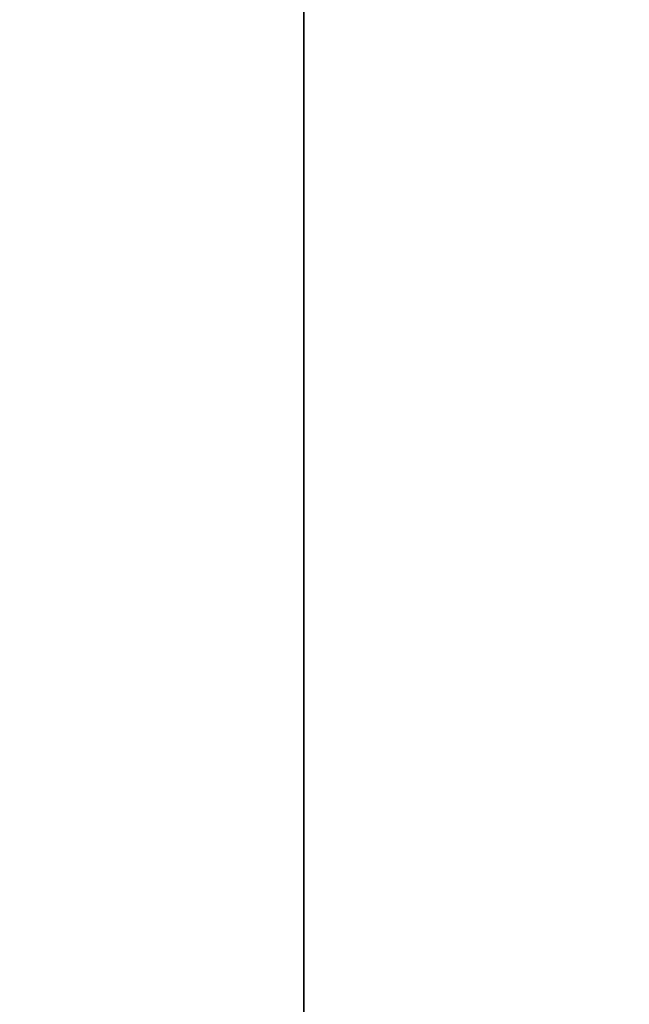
# Model space of a CAD drawing. Header units: millimetres. Extents: x -603 to 3703, y -115 to 193.
# Tile 46 of 256: x -468 to -435, y -5 to 49. Entities that reach past the tile are written whole.
import ezdxf

# ---------------------------------------------------------------- set-up
doc = ezdxf.new("R2010")
doc.units = ezdxf.units.MM
doc.layers.add('151', color=7, linetype='Continuous', true_color=0xffffff)

# ---------------------------------------------------------------- blocks, each defined once
blk = doc.blocks.new('UG_SURFACE_001')
at = {"layer": '151', "color": 252, "linetype": 'Continuous', "lineweight": 35}
for points in [[(-603, -18, -7.75), (-603, 174.4, -7.75), (-453, 174.4, -7.75), (-453, -18, -7.75)], [(603, -18, 2212.25), (603, 174.4, 2212.25), (-603, 174.4, 2212.25), (-603, -18, 2212.25)], [(-453, -18, -7.75), (-453, 174.4, -7.75), (-453, 174.4, 2062.25), (-453, -18, 2062.25)], [(-453, -18, 2062.25), (-453, 174.4, 2062.25), (453, 174.4, 2062.25), (453, -18, 2062.25)]]:
    blk.add_3dface(points, dxfattribs=at)

msp = doc.modelspace()

# ---------------------------------------------------------------- linework, layer by layer
at = {"layer": '151', "color": 252, "linetype": 'Continuous', "lineweight": 35, "true_color": 0x939598}
for p, q in [((-453, -18, 2062.25), (-453, 174.4, 2062.25)), ((-453, 174.4, -7.75), (-453, -18, -7.75))]:
    msp.add_line(p, q, dxfattribs=at)

# ---------------------------------------------------------------- block references
msp.add_blockref('UG_SURFACE_001', (0, 0), dxfattribs=at)

doc.saveas('drawing.dxf')
